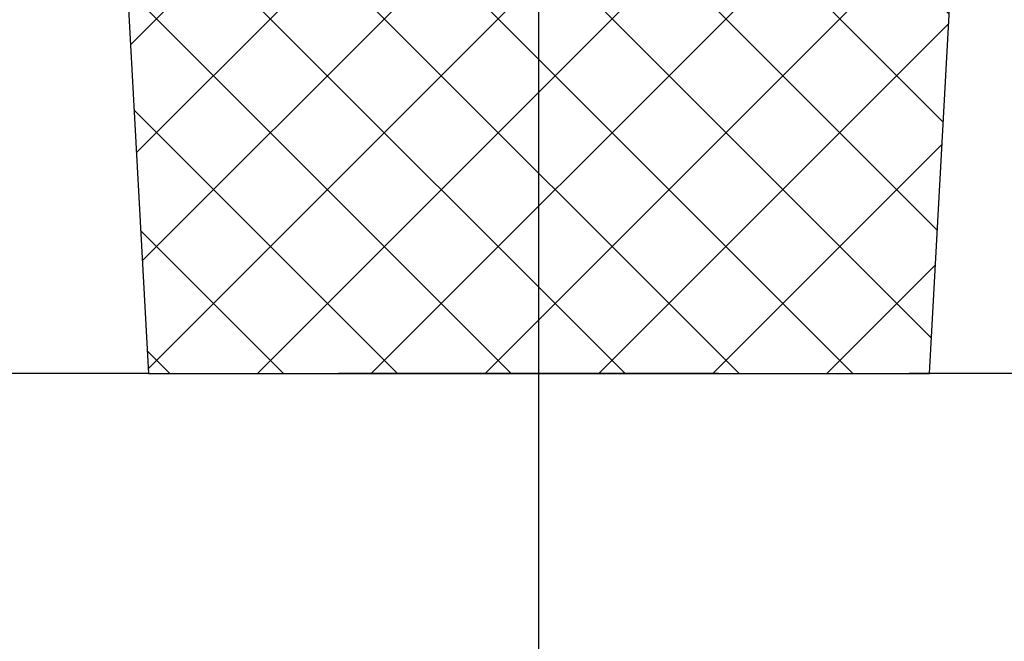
# Model space of a CAD drawing. Header units: millimetres. Extents: x 111285 to 237437, y -9513 to 52045.
# Tile 105 of 117: x 154873 to 155649, y -211 to 279. Entities that reach past the tile are written whole.
import ezdxf

# ---------------------------------------------------------------- set-up
doc = ezdxf.new("R2010")
doc.units = ezdxf.units.MM
doc.header["$LTSCALE"] = 100
doc.linetypes.add('CENTER', pattern=[50.8, 31.75, -6.35, 6.35, -6.35])
doc.linetypes.add('DASHED3', pattern=[4.5, 3, -1.5])
doc.layers.get('0').update_dxf_attribs({"color": 252})
for name, color, linetype in [('0-aanzicht', 252, 'Continuous'), ('0-arc-wanden', 252, 'Continuous'), ('0-constructie', 252, 'Continuous'), ('0-HOOFDSTRAMIEN', 1, 'CENTER')]:
    doc.layers.add(name, color=color, linetype=linetype)
pattern_1 = [(45, (25530, 594), (-44.9013, 44.9013), []), (135, (25530, 594), (-44.9013, -44.9013), [])]

# ---------------------------------------------------------------- blocks, each defined once
blk = doc.blocks.new('U-STRAMIEN')
at = {"layer": '0-HOOFDSTRAMIEN', "ltscale": 0.3}
blk.add_lwpolyline([(28800, -4264), (28800, 47464)], dxfattribs=at)
blk = doc.blocks.new('onderlegger beganegrond')
at = {"layer": '0-arc-wanden', "ltscale": 0.1}
h = blk.add_hatch(dxfattribs=at)
h.set_pattern_fill('ANSI37', color=256, scale=20, style=0)
h.set_pattern_definition(pattern_1)
h.paths.add_polyline_path([(28830, 403), (28800, 403), (28822, 0), (29438, 0), (29460, 403), (29430, 403), (29430, 433), (28830, 433)])
h = blk.add_hatch(dxfattribs=at)
h.set_pattern_fill('ANSI37', color=256, scale=20, style=0)
h.set_pattern_definition(pattern_1)
h.paths.add_polyline_path([(28830, 403), (28800, 403), (28822, 0), (29438, 0), (29460, 403), (29430, 403), (29430, 433), (28830, 433)])
at = {"layer": '0-aanzicht', "linetype": 'DASHED3'}
blk.add_lwpolyline([(64822, 0), (15, 0), (15, 15), (0, 15), (0, 44373), (15, 44373), (15, 44388), (33060, 44388)], dxfattribs=at)
at = {"layer": '0-constructie', "ltscale": 10}
blk.add_lwpolyline([(28830, 403), (28800, 403), (28822, 0), (29438, 0), (29460, 403), (29430, 403), (29430, 433), (28830, 433)], close=True, dxfattribs=at)
blk.add_lwpolyline([(28830, 403), (28800, 403), (28822, 0), (29438, 0), (29460, 403), (29430, 403), (29430, 433), (28830, 433)], close=True, dxfattribs=at)

msp = doc.modelspace()

# ---------------------------------------------------------------- block references
msp.add_blockref('onderlegger beganegrond', (126152, 0))
at = {"layer": '0-HOOFDSTRAMIEN'}
msp.add_blockref('U-STRAMIEN', (126482, 594), dxfattribs=at)

doc.saveas('drawing.dxf')
